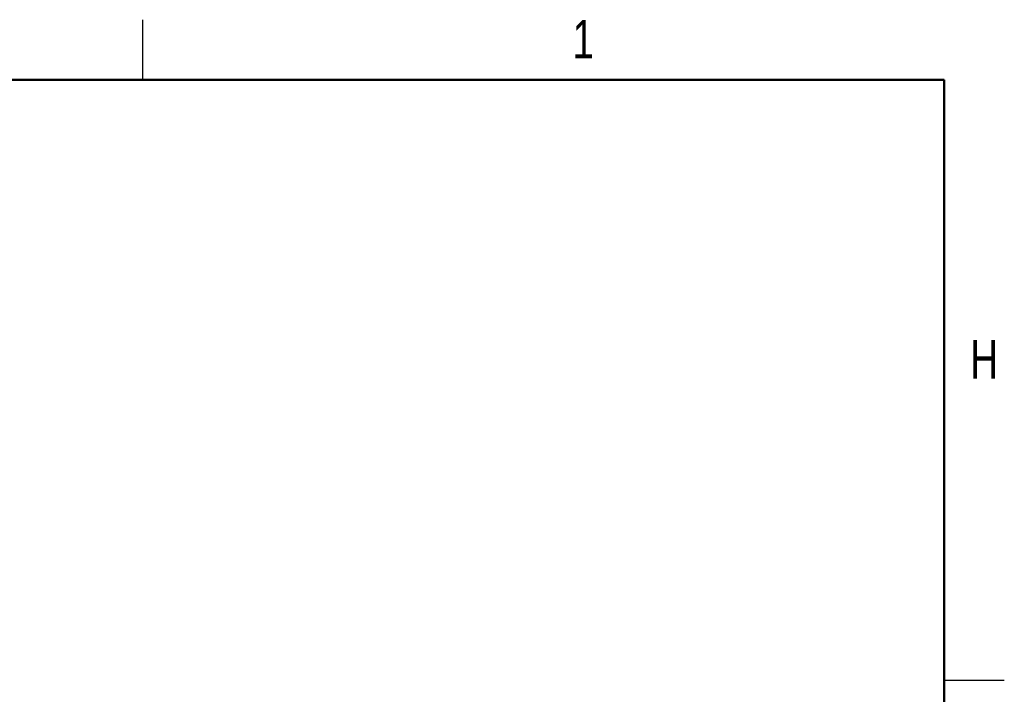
# Model space of a CAD drawing. Header units: inches. Extents: x 0.1 to 43.9, y 0.1 to 33.9.
# Tile 27 of 27: x 37.7 to 43.9, y 29.7 to 33.9. Entities that reach past the tile are written whole.
import ezdxf

# ---------------------------------------------------------------- set-up
doc = ezdxf.new("R2010")
doc.units = ezdxf.units.IN
doc.header["$MEASUREMENT"] = 0
doc.styles.add('SLDTEXTSTYLE0', font='TXT', dxfattribs={"width": 0.75})

msp = doc.modelspace()

# ---------------------------------------------------------------- linework, layer by layer
at = {"color": 7, "linetype": 'Continuous', "lineweight": 25}
for p, q in [((38.5, 33.5), (38.5, 33.875)), ((43.5, 29.75), (43.875, 29.75))]:
    msp.add_line(p, q, dxfattribs=at)
at = {"color": 7, "linetype": 'Continuous', "lineweight": 50}
for p, q in [((0.5, 33.5), (43.5, 33.5)), ((43.5, 33.5), (43.5, 0.5))]:
    msp.add_line(p, q, dxfattribs=at)

# ---------------------------------------------------------------- texts
at = {"color": 7, "linetype": 'Continuous', "lineweight": 0, "char_height": 0.24, "attachment_point": 2, "style": 'SLDTEXTSTYLE0'}
for s, insert in [('1', (41.2476, 33.8726)), ('H', (43.7494, 31.874))]:
    msp.add_mtext(s, dxfattribs=dict(at, insert=insert))

doc.saveas('drawing.dxf')
